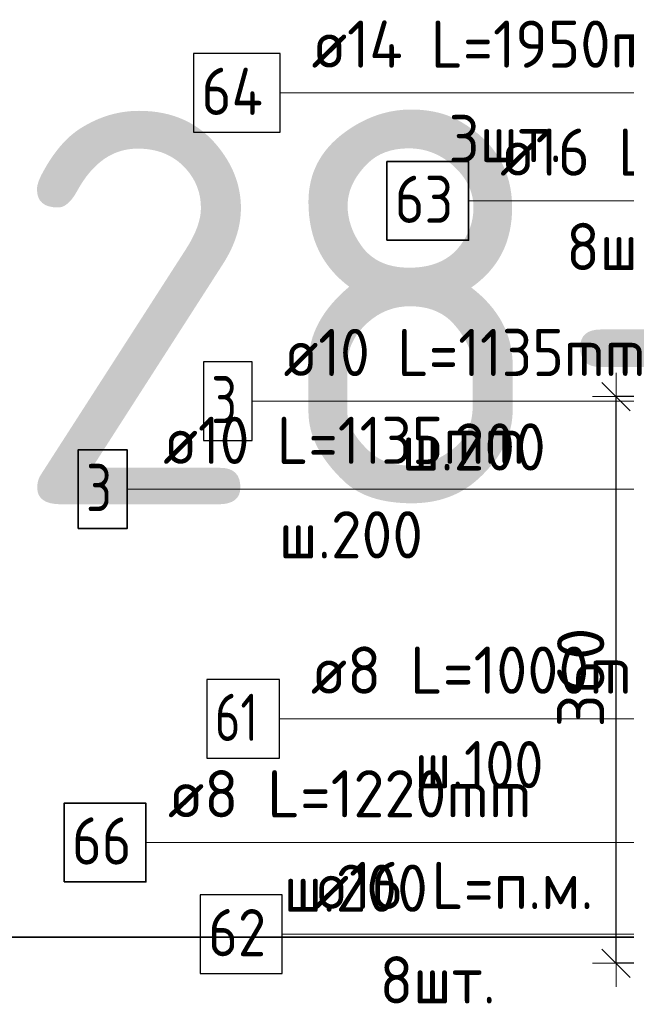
# Model space of a CAD drawing. Header units: metres. Extents: x -38 to 97, y -15 to 21.
# Tile 58 of 111: x 71.721 to 72.107, y 5.229 to 5.855. Entities that reach past the tile are written whole.
import ezdxf

# ---------------------------------------------------------------- set-up
doc = ezdxf.new("R2010")
doc.units = ezdxf.units.M
doc.header["$PDMODE"] = 65
for name, color, linetype, lineweight in [('XR$4$Арм.стержн. Арматура края', 96, 'Continuous', 35), ('XR$4$Арм.стержн. Доп. арматура', 180, 'Continuous', 35), ('XR$4$Арм.стержн. Хомут', 240, 'Continuous', 35), ('XR$4$Арм.стержн.горизонт. 1', 180, 'Continuous', 35), ('XR$6$Арм.стержн. Арматура края', 96, 'Continuous', 35), ('XR$6$Арм.стержн. Хомут', 240, 'Continuous', 35), ('XR$6$Арм.стержн.горизонт. 1', 180, 'Continuous', 35), ('XR$6$Размерная линия (1)', 7, 'Continuous', 13)]:
    doc.layers.add(name, color=color, linetype=linetype, lineweight=lineweight)
doc.styles.add('ISOCPEUR', font='txt')
doc.dimstyles.new('DIMSTYLE_26', dxfattribs={"dimtxt": 0.03, "dimasz": 0.03, "dimexe": 0, "dimexo": 0, "dimgap": 0.015, "dimtad": 2, "dimdec": 0, "dimlfac": 1000, "dimrnd": 5, "dimzin": 12, "dimdsep": 46, "dimtxsty": 'ISOCPEUR', "dimblk1": 'ALL_ML_STRICH', "dimblk2": 'ALL_ML_STRICH', "dimsah": 1, "dimcen": 0, "dimclrd": 7, "dimclre": 256, "dimclrt": 7, "dimadec": 0, "dimazin": 0, "dimtfac": 1, "dimtdec": 0, "dimtix": 1, "dimtmove": 2, "dimatfit": 3, "dimfxl": 0, "dimtzin": 0, "dimlwd": 0, "dimlwe": -3, "dimarcsym": 0})

# ---------------------------------------------------------------- blocks, each defined once
blk = doc.blocks.new('ALL_ML_STRICH')
at = {"color": 0, "linetype": 'ByBlock', "lineweight": -2}
for p, q in [((0, -0.5), (0, 0.5)), ((-0.3, -0.3), (0.3, 0.3)), ((-1, 0), (0.5, 0))]:
    blk.add_line(p, q, dxfattribs=at)
blk = doc.blocks.new('*D627')
at = {"layer": 'DEFPOINTS', "color": 7, "linetype": 'Continuous', "lineweight": 13, "transparency": 33554687}
for p in [(72.23488, 5.61517), (72.10014, 5.25517), (72.23488, 5.25517)]:
    blk.add_point(p, dxfattribs=at)
at = {"layer": 'XR$6$Размерная линия (1)', "color": 9, "linetype": 'Continuous', "lineweight": -2, "true_color": 0xc7c7c7, "transparency": 33554687}
for p, q in [((72.21488, 5.61517), (72.10014, 5.61517)), ((72.21488, 5.25517), (72.10014, 5.25517))]:
    blk.add_line(p, q, dxfattribs=at)
at = {"layer": 'XR$6$Размерная линия (1)', "color": 7, "linetype": 'Continuous', "lineweight": -2, "transparency": 33554687}
blk.add_line((72.10014, 5.25517), (72.10014, 5.61517), dxfattribs=at)
at = {"layer": 'XR$6$Размерная линия (1)', "color": 7, "linetype": 'Continuous', "lineweight": 13, "transparency": 33554687, "xscale": 0.03, "yscale": 0.03, "zscale": 0.03}
for p, rotation in [((72.10014, 5.61517), 90), ((72.10014, 5.25517), 270)]:
    blk.add_blockref('ALL_ML_STRICH', p, dxfattribs=dict(at, rotation=rotation))
at = {"layer": 'XR$6$Размерная линия (1)', "color": 7, "linetype": 'Continuous', "lineweight": 13, "transparency": 33554687, "insert": (72.07764, 5.43667), "char_height": 0.03, "width": 0.09, "attachment_point": 5, "rotation": 90, "style": 'ISOCPEUR'}
blk.add_mtext('\\A1;{360}', dxfattribs=at)

msp = doc.modelspace()

# ---------------------------------------------------------------- linework, layer by layer
at = {"color": 7, "linetype": 'Continuous', "lineweight": 35, "transparency": 33554687}
msp.add_line((67.91979, 5.27171), (86.41979, 5.27171), dxfattribs=at)
msp.add_line((67.91979, 5.27171), (86.41979, 5.27171), dxfattribs=at)
at = {"color": 7, "linetype": 'Continuous', "lineweight": 13, "transparency": 33554687}
msp.add_line((86.41979, 5.27171), (67.91979, 5.27171), dxfattribs=at)
msp.add_line((86.41979, 5.27171), (67.91979, 5.27171), dxfattribs=at)
at = {"layer": 'XR$4$Арм.стержн. Арматура края', "color": 7, "linetype": 'Continuous', "lineweight": 13, "transparency": 33554687}
msp.add_line((71.86884, 5.61217), (72.17584, 5.61217), dxfattribs=at)
at = {"layer": 'XR$4$Арм.стержн. Арматура края', "color": 7, "linetype": 'Continuous', "lineweight": 25, "transparency": 33554687}
msp.add_lwpolyline([(71.83784, 5.58717), (71.86884, 5.58717), (71.86884, 5.63717), (71.83784, 5.63717), (71.83784, 5.58717)], dxfattribs=at)
at = {"layer": 'XR$4$Арм.стержн. Доп. арматура', "color": 7, "linetype": 'Continuous', "lineweight": 13, "transparency": 33554687}
msp.add_line((71.88664, 5.80808), (72.20264, 5.80808), dxfattribs=at)
at = {"layer": 'XR$4$Арм.стержн. Доп. арматура', "color": 7, "linetype": 'Continuous', "lineweight": 25, "transparency": 33554687}
msp.add_lwpolyline([(71.83164, 5.78308), (71.88664, 5.78308), (71.88664, 5.83308), (71.83164, 5.83308), (71.83164, 5.78308)], dxfattribs=at)
at = {"layer": 'XR$4$Арм.стержн. Хомут', "color": 7, "linetype": 'Continuous', "lineweight": 13, "transparency": 33554687}
msp.add_line((71.88614, 5.41033), (72.16914, 5.41033), dxfattribs=at)
at = {"layer": 'XR$4$Арм.стержн. Хомут', "color": 7, "linetype": 'Continuous', "lineweight": 25, "transparency": 33554687}
msp.add_lwpolyline([(71.84014, 5.38533), (71.88614, 5.38533), (71.88614, 5.43533), (71.84014, 5.43533), (71.84014, 5.38533)], dxfattribs=at)
at = {"layer": 'XR$4$Арм.стержн.горизонт. 1', "color": 7, "linetype": 'Continuous', "lineweight": 13, "transparency": 33554687}
msp.add_line((71.88791, 5.27357), (72.11391, 5.27357), dxfattribs=at)
at = {"layer": 'XR$4$Арм.стержн.горизонт. 1', "color": 7, "linetype": 'Continuous', "lineweight": 25, "transparency": 33554687}
msp.add_lwpolyline([(71.83591, 5.24857), (71.88791, 5.24857), (71.88791, 5.29857), (71.83591, 5.29857), (71.83591, 5.24857)], dxfattribs=at)
at = {"layer": 'XR$6$Арм.стержн. Арматура края', "color": 7, "linetype": 'Continuous', "lineweight": 13, "transparency": 33554687}
for p, q in [((71.78933, 5.55634), (72.09933, 5.55634)), ((72.09933, 5.55634), (72.25996, 5.55634))]:
    msp.add_line(p, q, dxfattribs=at)
at = {"layer": 'XR$6$Арм.стержн. Арматура края', "color": 7, "linetype": 'Continuous', "lineweight": 35, "transparency": 33554687}
msp.add_lwpolyline([(71.75833, 5.53134), (71.78933, 5.53134), (71.78933, 5.58134), (71.75833, 5.58134), (71.75833, 5.53134)], dxfattribs=at)
at = {"layer": 'XR$6$Арм.стержн. Хомут', "color": 7, "linetype": 'Continuous', "lineweight": 13, "transparency": 33554687}
for p, q in [((71.80138, 5.3318), (72.09338, 5.3318)), ((72.09338, 5.3318), (72.26292, 5.3318))]:
    msp.add_line(p, q, dxfattribs=at)
at = {"layer": 'XR$6$Арм.стержн. Хомут', "color": 7, "linetype": 'Continuous', "lineweight": 35, "transparency": 33554687}
msp.add_lwpolyline([(71.74938, 5.3068), (71.80138, 5.3068), (71.80138, 5.3568), (71.74938, 5.3568), (71.74938, 5.3068)], dxfattribs=at)
at = {"layer": 'XR$6$Арм.стержн.горизонт. 1', "color": 7, "linetype": 'Continuous', "lineweight": 13, "transparency": 33554687}
msp.add_line((72.00644, 5.73948), (72.23244, 5.73948), dxfattribs=at)
at = {"layer": 'XR$6$Арм.стержн.горизонт. 1', "color": 7, "linetype": 'Continuous', "lineweight": 35, "transparency": 33554687}
msp.add_lwpolyline([(71.95444, 5.71448), (72.00644, 5.71448), (72.00644, 5.76448), (71.95444, 5.76448), (71.95444, 5.71448)], dxfattribs=at)

# ---------------------------------------------------------------- texts
at = {"color": 7, "linetype": 'Continuous', "lineweight": 35, "transparency": 33554687, "insert": (70.35063, 5.54671), "char_height": 0.25, "width": 2.7437149, "attachment_point": 7, "style": 'ISOCPEUR'}
msp.add_mtext('\\W0.96;ГОСТ 34028-2016', dxfattribs=at)
msp.add_mtext('\\W0.96;ГОСТ 34028-2016', dxfattribs=at)
at = {"layer": 'XR$4$Арм.стержн. Арматура края', "color": 7, "linetype": 'Continuous', "lineweight": 25, "transparency": 33554687, "char_height": 0.03, "attachment_point": 7, "style": 'ISOCPEUR'}
for s, insert, width in [('\\W0.92;ø10 L=1135mm ', (71.88884, 5.62817), 0.2806692), ('\\W0.78;3', (71.84284, 5.59817), 0.0326407), ('\\W0.95;ш.200 ', (71.96384, 5.56817), 0.1311995)]:
    msp.add_mtext(s, dxfattribs=dict(at, insert=insert, width=width))
at = {"layer": 'XR$4$Арм.стержн. Доп. арматура', "color": 7, "linetype": 'Continuous', "lineweight": 25, "transparency": 33554687, "char_height": 0.03, "attachment_point": 7, "style": 'ISOCPEUR'}
for s, insert, width in [('\\W0.94;ø14 L=1950mm ', (71.90664, 5.82408), 0.2899763), ('\\W0.88;64', (71.83664, 5.79408), 0.0581992), ('\\W0.94;3шт. ', (71.99364, 5.76408), 0.1161286)]:
    msp.add_mtext(s, dxfattribs=dict(at, insert=insert, width=width))
at = {"layer": 'XR$4$Арм.стержн. Хомут', "color": 7, "linetype": 'Continuous', "lineweight": 25, "transparency": 33554687, "char_height": 0.03, "attachment_point": 7, "style": 'ISOCPEUR'}
for s, insert, width in [('\\W0.96;ø8 L=1000mm ', (71.90614, 5.42633), 0.2722217), ('\\W0.75;61', (71.84514, 5.39633), 0.0472281), ('\\W0.90;ш.100 ', (71.97214, 5.36633), 0.1244867)]:
    msp.add_mtext(s, dxfattribs=dict(at, insert=insert, width=width))
at = {"layer": 'XR$4$Арм.стержн.горизонт. 1', "color": 7, "linetype": 'Continuous', "lineweight": 25, "transparency": 33554687, "char_height": 0.03, "attachment_point": 7, "style": 'ISOCPEUR'}
for s, insert, width in [('\\W0.94;ø16 L=п.м.', (71.90791, 5.28957), 0.1999832), ('\\W0.87;62', (71.84091, 5.25957), 0.0550812), ('\\W0.94;8шт. ', (71.94991, 5.22957), 0.1161286)]:
    msp.add_mtext(s, dxfattribs=dict(at, insert=insert, width=width))
at = {"layer": 'XR$6$Арм.стержн. Арматура края', "color": 7, "linetype": 'Continuous', "lineweight": 25, "transparency": 33554687, "char_height": 0.03, "attachment_point": 7, "style": 'ISOCPEUR'}
for s, insert, width in [('\\W0.92;ø10 L=1135mm ', (71.81233, 5.57234), 0.2806692), ('\\W0.78;3', (71.76333, 5.54234), 0.0326407), ('\\W0.95;ш.200 ', (71.88583, 5.51234), 0.1311997)]:
    msp.add_mtext(s, dxfattribs=dict(at, insert=insert, width=width))
at = {"layer": 'XR$6$Арм.стержн. Хомут', "color": 7, "linetype": 'Continuous', "lineweight": 25, "transparency": 33554687, "char_height": 0.03, "attachment_point": 7, "style": 'ISOCPEUR'}
for s, insert, width in [('\\W0.96;ø8 L=1220mm ', (71.81538, 5.3478), 0.2722217), ('\\W0.87;66', (71.75438, 5.3178), 0.0550812), ('\\W0.95;ш.200 ', (71.88888, 5.2878), 0.1311997)]:
    msp.add_mtext(s, dxfattribs=dict(at, insert=insert, width=width))
at = {"layer": 'XR$6$Арм.стержн.горизонт. 1', "color": 7, "linetype": 'Continuous', "lineweight": 25, "transparency": 33554687, "char_height": 0.03, "attachment_point": 7, "style": 'ISOCPEUR'}
for s, insert, width in [('\\W0.94;ø16 L=п.м.', (72.02644, 5.75548), 0.1999832), ('\\W0.87;63', (71.95944, 5.72548), 0.0550812), ('\\W0.94;8шт. ', (72.06844, 5.69548), 0.1161286)]:
    msp.add_mtext(s, dxfattribs=dict(at, insert=insert, width=width))

# ---------------------------------------------------------------- dimensions: what is measured, and where the dimension line sits
at = {"layer": 'XR$6$Размерная линия (1)', "color": 7, "linetype": 'Continuous', "lineweight": 13, "transparency": 33554687}
dim = msp.add_linear_dim(base=(72.10014, 5.61517), p1=(72.21488, 5.25517), p2=(72.21488, 5.61517), angle=90, dimstyle='DIMSTYLE_26', override={"dimpost": '<>', "dimclrd": 7, "dimclre": 9, "dimclrt": 7, "dimlwd": 0, "dimlwe": 65533}, dxfattribs=at)
dim.commit()
dim.dimension.update_dxf_attribs({"geometry": '*D627', "text_midpoint": (72.07764, 5.43667), "dimtype": 160})

doc.saveas('drawing.dxf')
